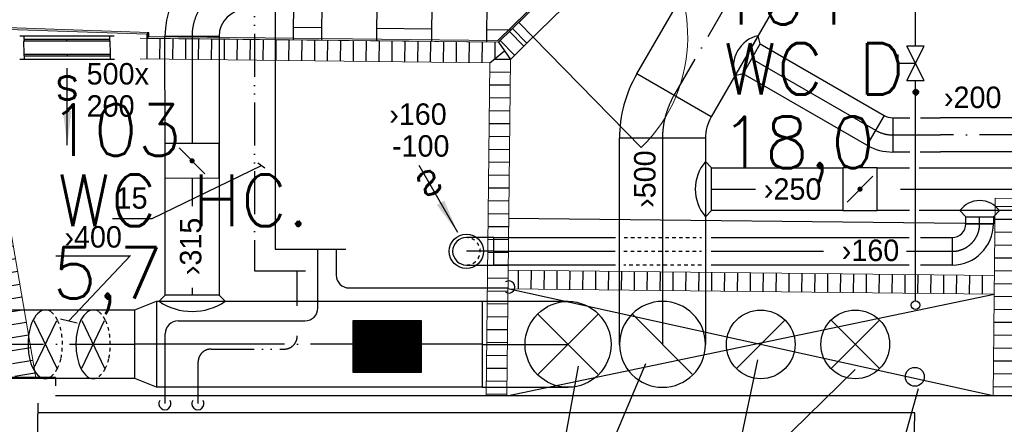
# Model space of a CAD drawing. Header units: millimetres. Extents: x 0 to 84060, y 0 to 52805.
# Tile 34 of 60: x 50104 to 55833, y 22638 to 24994. Entities that reach past the tile are written whole.
import ezdxf
from ezdxf.enums import TextEntityAlignment as Align

# ---------------------------------------------------------------- set-up
doc = ezdxf.new("R2010")
doc.units = ezdxf.units.MM
doc.header["$LTSCALE"] = 50
doc.header["$MEASUREMENT"] = 0
doc.header["$PDMODE"] = 1
for name, pattern in [('2V-CENT', [23, 20, -1.5, 0, -1.5]), ('CENTRUMLINJE', [27, 20, -3, 1, -3]), ('V-GOMD', [0.8, 0.4, -0.4]), ('V-KV', [2, 1, 1]), ('V-VV', [8, 5, -1, 0, -1, 0, -1])]:
    doc.linetypes.add(name, pattern=pattern)
doc.layers.get('0').update_dxf_attribs({"linetype": 'CONTINUOUS'})
for name, color, linetype in [('20601A200D001$0$243-Dører', 7, 'CONTINUOUS'), ('20601A200D001$0$832-Romtekst', 7, 'CONTINUOUS'), ('20601A200D001$0$A12-HEL4', 251, 'CONTINUOUS'), ('20601A200D001$0$A24-HEL1', 252, 'CONTINUOUS'), ('20601A200D001$0$A24-HEL2', 252, 'CONTINUOUS'), ('20601A200D001$0$A24-SKR1', 251, 'CONTINUOUS'), ('20601A200D001$0$A28-HEL2', 252, 'CONTINUOUS'), ('20601A200D001$0$A29-SKR1', 251, 'CONTINUOUS'), ('V060-', 3, 'CONTINUOUS'), ('V061-', 1, 'CONTINUOUS'), ('V070-', 3, 'CONTINUOUS'), ('V071-', 1, 'CONTINUOUS'), ('V080-', 3, 'CONTINUOUS'), ('V081-', 1, 'CONTINUOUS'), ('V090-', 2, 'CONTINUOUS'), ('V091', 1, 'CONTINUOUS'), ('xref', 7, 'CENTRUMLINJE')]:
    doc.layers.add(name, color=color, linetype=linetype)
doc.layers.add('20601A200D001$0$A2-VEGG-fill', color=253, linetype='CONTINUOUS', lineweight=18)
doc.layers.add('20601A200D001$0$A24', color=251, linetype='CONTINUOUS', lineweight=18)
doc.styles.add('20601A200D001$0$STANDARD', font='ROMANS.SHX')
doc.styles.add('FISO', font='fiso')
doc.styles.add('ISO', font='ISO')
doc.styles.add('SIMPLEX', font='SIMPLEX')

# ---------------------------------------------------------------- blocks, each defined once
blk = doc.blocks.new('C90', base_point=(16233, 22618))
at = {"color": 0, "linetype": 'ByBlock'}
blk.add_circle((16233, 22618), 0.5, dxfattribs=at)
blk = doc.blocks.new('TLC90', base_point=(0, 4))
at = {"color": 1}
for p, q in [((-0.346, 4.346), (0.346, 3.654)), ((-0.346, 3.654), (0.346, 4.346))]:
    blk.add_line(p, q, dxfattribs=at)
blk = doc.blocks.new('FLC90', base_point=(0, 5))
at = {"color": 1}
blk.add_line((-0.346, 4.654), (0.346, 5.346), dxfattribs=at)
blk = doc.blocks.new('CBOJ30_P', base_point=(16231.268, 22619))
at = {"color": 0, "linetype": 'ByBlock'}
blk.add_arc((16231, 22620), 1, 270, 300, dxfattribs=at)
blk = doc.blocks.new('KBOJ30_P', base_point=(16231.268, 22619))
at = {"color": 0, "linetype": 'ByBlock'}
for p, q in [((16231, 22619.5), (16231, 22618.5)), ((16231.25, 22619.567), (16231.75, 22618.701))]:
    blk.add_line(p, q, dxfattribs=at)
for radius in [0.5, 1.5]:
    blk.add_arc((16231, 22620), radius, 270, 300, dxfattribs=at)
blk = doc.blocks.new('3BOJ30_P', base_point=(16231.268, 22619))
for p in [(16231.5, 22619.134), (16231, 22619)]:
    blk.add_point(p)
at = {"color": 0, "linetype": 'ByBlock'}
blk.add_blockref('KBOJ30_P', (16231.268, 22619), dxfattribs=at)
at = {"color": 1, "linetype": '2V-CENT'}
blk.add_blockref('CBOJ30_P', (16231.268, 22619), dxfattribs=at)
at = {"style": 'ISO', "flags": 3}
blk.add_attdef('0', (16231.268, 22619), '', height=1, dxfattribs=at)
blk = doc.blocks.new('CBOJ90_UB', base_point=(86107.592, 31354.077))
at = {"color": 0, "linetype": 'ByBlock'}
blk.add_line((86106.592, 31354.077), (86107.592, 31354.077), dxfattribs=at)
blk = doc.blocks.new('KBOJ90_UB', base_point=(86107.592, 31354.077))
at = {"color": 0, "linetype": 'ByBlock'}
for p, q in [((86107.592, 31354.577), (86106.592, 31354.577)), ((86106.592, 31354.577), (86106.592, 31353.577)), ((86106.592, 31353.577), (86107.592, 31353.577))]:
    blk.add_line(p, q, dxfattribs=at)
blk.add_blockref('C90', (86107.592, 31354.077), dxfattribs=at)
blk = doc.blocks.new('3BOJ90_UB', base_point=(86107.592, 31354.077))
blk.add_point((86106.592, 31354.077))
at = {"color": 0, "linetype": 'ByBlock'}
blk.add_blockref('KBOJ90_UB', (86107.592, 31354.077), dxfattribs=at)
at = {"color": 1, "linetype": '2V-CENT'}
blk.add_blockref('CBOJ90_UB', (86107.592, 31354.077), dxfattribs=at)
at = {"style": 'ISO', "flags": 3}
blk.add_attdef('0', (86107.592, 31354.077), '', height=1, dxfattribs=at)
blk = doc.blocks.new('CBOJ90_NB', base_point=(86107.402, 31352.24))
at = {"color": 0, "linetype": 'ByBlock'}
blk.add_line((86106.402, 31352.24), (86107.402, 31352.24), dxfattribs=at)
blk = doc.blocks.new('CIRC_P', base_point=(16254, 22587))
blk.add_circle((16254, 22587), 0.5)
blk = doc.blocks.new('V420', base_point=(455, 404.5))
blk.add_line((455, 404.5), (464, 404.5))
blk.add_solid([(455, 404.5), (459, 405), (459, 404)])
blk = doc.blocks.new('V422', base_point=(16230, 22585))
blk.add_blockref('V420', (16230, 22585))
at = {"style": 'SIMPLEX'}
blk.add_text('s', height=4, rotation=90, dxfattribs=at).set_placement((16238, 22585), align=Align.CENTER)
blk = doc.blocks.new('CBOJ90_PB', base_point=(86107, 31352))
at = {"color": 0, "linetype": 'ByBlock'}
blk.add_arc((86106, 31353), 1, 270, 360, dxfattribs=at)
blk = doc.blocks.new('KBOJ90_PB', base_point=(86107, 31352))
at = {"color": 0, "linetype": 'ByBlock'}
for p, q in [((86106.5, 31353), (86107.5, 31353)), ((86106, 31352.5), (86106, 31351.5))]:
    blk.add_line(p, q, dxfattribs=at)
for radius in [1.5, 0.5]:
    blk.add_arc((86106, 31353), radius, 270, 360, dxfattribs=at)
blk = doc.blocks.new('3BOJ90_PB', base_point=(86107, 31352))
for p in [(86107, 31353), (86106, 31352)]:
    blk.add_point(p)
at = {"color": 1, "linetype": '2V-CENT'}
blk.add_blockref('CBOJ90_PB', (86107, 31352), dxfattribs=at)
at = {"color": 0, "linetype": 'ByBlock'}
blk.add_blockref('KBOJ90_PB', (86107, 31352), dxfattribs=at)
at = {"style": 'ISO', "flags": 3}
blk.add_attdef('0', (86107, 31352), '', height=1, dxfattribs=at)
blk = doc.blocks.new('CCDIMF_500X400X125', base_point=(3095.5, 30301.1))
at = {"color": 0, "linetype": 'ByBlock'}
blk.add_line((3033, 30301.1), (3158, 30301.1), dxfattribs=at)
blk = doc.blocks.new('KCDIMF_500X400X125', base_point=(3095.5, 30301.1))
at = {"color": 0, "linetype": 'ByBlock'}
for p, q in [((3033, 30051.1), (3033, 30551.1)), ((3033, 30551.1), (3158, 30501.1)), ((3158, 30501.1), (3158, 30101.1)), ((3158, 30101.1), (3033, 30051.1))]:
    blk.add_line(p, q, dxfattribs=at)
blk = doc.blocks.new('3CDIMF_500X400X125', base_point=(3095.5, 30301.1))
for p in [(3033, 30301.1), (3158, 30301.1)]:
    blk.add_point(p)
at = {"color": 0, "linetype": 'ByBlock'}
blk.add_blockref('KCDIMF_500X400X125', (3095.5, 30301.1), dxfattribs=at)
at = {"color": 1, "linetype": '2V-CENT'}
blk.add_blockref('CCDIMF_500X400X125', (3095.5, 30301.1), dxfattribs=at)
at = {"style": 'SIMPLEX', "flags": 3}
blk.add_attdef('0', (3095.5, 30301.1), '', height=1, dxfattribs=at)
blk = doc.blocks.new('KSP_P', base_point=(16239.5, 22597.5))
at = {"color": 0, "linetype": 'ByBlock'}
for p, q in [((16240, 22598), (16239, 22598)), ((16239, 22598), (16239, 22597)), ((16240, 22597), (16240, 22598)), ((16239, 22597), (16240, 22597))]:
    blk.add_line(p, q, dxfattribs=at)
blk = doc.blocks.new('2SP_P', base_point=(16239.5, 22597.5))
for p in [(16239, 22597.5), (16240, 22597.5)]:
    blk.add_point(p)
at = {"color": 0, "linetype": 'ByBlock'}
blk.add_blockref('KSP_P', (16239.5, 22597.5), dxfattribs=at)
at = {"style": 'SIMPLEX', "flags": 3}
blk.add_attdef('0', (16239.5, 22597.5), '', height=1, dxfattribs=at)
blk = doc.blocks.new('SPJALL', base_point=(16229, 22594))
at = {"color": 1}
blk.add_line((16228.625, 22593.625), (16229.375, 22594.375), dxfattribs=at)
at = {"color": 1, "const_width": 0.075}
blk.add_lwpolyline([(16229, 22594.0375, -1), (16229, 22593.9625, -1), (16229, 22594.0375, -1)], format="xyb", dxfattribs=at)
blk = doc.blocks.new('VUN')
at = {"color": 0}
blk.add_circle((0, 0), 0.5, dxfattribs=at)
blk = doc.blocks.new('VAGG_P', base_point=(16250.5, 22586.5))
for p, q in [((16250, 22587.5), (16251, 22587.5)), ((16250, 22587.5), (16250, 22586.5)), ((16251, 22587.5), (16251, 22586.5))]:
    blk.add_line(p, q)
at = {"color": 6}
blk.add_line((16249.95, 22586.5), (16251.05, 22586.5), dxfattribs=at)
blk = doc.blocks.new('C3A', base_point=(16246, 22590.5))
at = {"color": 0, "linetype": 'ByBlock'}
blk.add_line((16247, 22590.5), (16246, 22590.5), dxfattribs=at)
blk = doc.blocks.new('K3A', base_point=(16246, 22590.5))
at = {"color": 0, "linetype": 'ByBlock'}
for p, q in [((16246, 22591), (16247, 22591)), ((16247, 22591), (16247, 22590)), ((16247, 22590), (16246, 22590))]:
    blk.add_line(p, q, dxfattribs=at)
blk = doc.blocks.new('33A', base_point=(16246, 22590.5))
blk.add_point((16247, 22590.5))
at = {"color": 0, "linetype": 'ByBlock'}
blk.add_blockref('K3A', (16246, 22590.5), dxfattribs=at)
at = {"color": 1, "linetype": '2V-CENT'}
blk.add_blockref('C3A', (16246, 22590.5), dxfattribs=at)
at = {"style": 'SIMPLEX', "flags": 3}
blk.add_attdef('0', (16246, 22590.5), '', height=1, dxfattribs=at)
blk = doc.blocks.new('V421', base_point=(455.5, 404.5))
at = {"rotation": 180}
blk.add_blockref('V420', (464.5, 404.5), dxfattribs=at)
blk = doc.blocks.new('V423', base_point=(16230, 22583))
blk.add_blockref('V421', (16230, 22583))
at = {"style": 'SIMPLEX'}
blk.add_text('s', height=4, rotation=270, dxfattribs=at).set_placement((16231, 22583), align=Align.CENTER)
blk = doc.blocks.new('R517')
at = {"color": 0}
for p, q in [((-1, 2), (1, 2)), ((0, 2), (0, 0)), ((-2, 1), (2, -1)), ((-2, -1), (2, 1)), ((-2, 1), (-2, -1)), ((2, -1), (2, 1))]:
    blk.add_line(p, q, dxfattribs=at)
blk = doc.blocks.new('TLCG30', base_point=(8, 5))
at = {"color": 1, "linetype": 'V-GOMD'}
for p, q in [((7.833, 5.346), (8.167, 4.654)), ((7.833, 4.654), (8.167, 5.346))]:
    blk.add_line(p, q, dxfattribs=at)
blk = doc.blocks.new('*X114')
at = {"color": 0}
for p, q in [((52042.3, 22944.8), (52338.1, 23240.6)), ((52042.3, 22953.7), (52329.2, 23240.6)), ((52042.3, 22962.5), (52320.4, 23240.6)), ((52042.3, 22971.4), (52311.6, 23240.6)), ((52042.3, 22980.2), (52302.7, 23240.6)), ((52042.3, 22989), (52293.9, 23240.6)), ((52042.3, 22997.9), (52285, 23240.6)), ((52042.3, 23006.7), (52276.2, 23240.6)), ((52042.3, 23015.6), (52267.4, 23240.6)), ((52042.3, 23024.4), (52258.5, 23240.6)), ((52042.3, 23033.2), (52249.7, 23240.6)), ((52042.3, 23042.1), (52240.8, 23240.6)), ((52042.3, 23050.9), (52232, 23240.6)), ((52042.3, 23059.7), (52223.2, 23240.6)), ((52042.3, 23068.6), (52214.3, 23240.6)), ((52042.3, 23077.4), (52205.5, 23240.6)), ((52042.3, 23086.3), (52196.7, 23240.6)), ((52042.3, 23095.1), (52187.8, 23240.6)), ((52042.3, 23103.9), (52179, 23240.6)), ((52042.3, 23112.8), (52170.1, 23240.6)), ((52042.3, 23121.6), (52161.3, 23240.6)), ((52042.3, 23130.5), (52152.5, 23240.6)), ((52042.3, 23139.3), (52143.6, 23240.6)), ((52042.3, 23148.1), (52134.8, 23240.6)), ((52042.3, 23157), (52125.9, 23240.6)), ((52042.3, 23165.8), (52117.1, 23240.6)), ((52042.3, 23174.7), (52108.3, 23240.6)), ((52042.3, 23183.5), (52099.4, 23240.6)), ((52042.3, 23192.3), (52090.6, 23240.6)), ((52042.3, 23201.2), (52081.7, 23240.6)), ((52042.3, 23210), (52072.9, 23240.6)), ((52042.3, 23218.8), (52064.1, 23240.6)), ((52042.3, 23227.7), (52055.2, 23240.6)), ((52042.3, 23236.5), (52046.4, 23240.6)), ((52046.9, 22940.6), (52346.9, 23240.6)), ((52055.8, 22940.6), (52355.8, 23240.6)), ((52064.6, 22940.6), (52364.6, 23240.6)), ((52073.4, 22940.6), (52373.4, 23240.6)), ((52082.3, 22940.6), (52382.3, 23240.6)), ((52091.1, 22940.6), (52391.1, 23240.6)), ((52099.9, 22940.6), (52399.9, 23240.6)), ((52108.8, 22940.6), (52408.8, 23240.6)), ((52117.6, 22940.6), (52417.6, 23240.6)), ((52126.5, 22940.6), (52426.5, 23240.6)), ((52135.3, 22940.6), (52435.3, 23240.6)), ((52144.1, 22940.6), (52442.3, 23238.8)), ((52153, 22940.6), (52442.3, 23229.9)), ((52161.8, 22940.6), (52442.3, 23221.1)), ((52170.7, 22940.6), (52442.3, 23212.3)), ((52179.5, 22940.6), (52442.3, 23203.4)), ((52188.3, 22940.6), (52442.3, 23194.6)), ((52197.2, 22940.6), (52442.3, 23185.7)), ((52206, 22940.6), (52442.3, 23176.9)), ((52214.9, 22940.6), (52442.3, 23168.1)), ((52223.7, 22940.6), (52442.3, 23159.2)), ((52232.5, 22940.6), (52442.3, 23150.4)), ((52241.4, 22940.6), (52442.3, 23141.5)), ((52250.2, 22940.6), (52442.3, 23132.7)), ((52259, 22940.6), (52442.3, 23123.9)), ((52267.9, 22940.6), (52442.3, 23115)), ((52276.7, 22940.6), (52442.3, 23106.2)), ((52285.6, 22940.6), (52442.3, 23097.4)), ((52294.4, 22940.6), (52442.3, 23088.5)), ((52303.2, 22940.6), (52442.3, 23079.7)), ((52312.1, 22940.6), (52442.3, 23070.8)), ((52320.9, 22940.6), (52442.3, 23062)), ((52329.8, 22940.6), (52442.3, 23053.2)), ((52338.6, 22940.6), (52442.3, 23044.3)), ((52347.4, 22940.6), (52442.3, 23035.5)), ((52356.3, 22940.6), (52442.3, 23026.6)), ((52365.1, 22940.6), (52442.3, 23017.8)), ((52374, 22940.6), (52442.3, 23009)), ((52382.8, 22940.6), (52442.3, 23000.1)), ((52391.6, 22940.6), (52442.3, 22991.3)), ((52400.5, 22940.6), (52442.3, 22982.4)), ((52409.3, 22940.6), (52442.3, 22973.6)), ((52418.1, 22940.6), (52442.3, 22964.8)), ((52427, 22940.6), (52442.3, 22955.9)), ((52435.8, 22940.6), (52442.3, 22947.1))]:
    blk.add_line(p, q, dxfattribs=at)
blk = doc.blocks.new('*X190')
at = {"color": 0}
for p, q in [((64917.8, 24765.3), (64919.1, 24885.3)), ((64992.8, 24764.5), (64994.1, 24884.5)), ((65067.8, 24763.7), (65069.1, 24883.7)), ((65142.8, 24762.9), (65144.1, 24882.9)), ((65217.8, 24762), (65219.1, 24882)), ((65292.8, 24761.2), (65294.1, 24881.2)), ((65367.8, 24760.4), (65369.1, 24880.4)), ((65442.8, 24759.6), (65444.1, 24879.6)), ((65517.8, 24758.8), (65519.1, 24878.8)), ((65592.8, 24757.9), (65594.1, 24877.9)), ((65667.8, 24757.1), (65669.1, 24877.1)), ((65742.8, 24756.3), (65744.1, 24876.3)), ((65817.8, 24755.5), (65819.1, 24875.5)), ((65892.8, 24754.7), (65894.1, 24874.7)), ((65967.8, 24753.9), (65969.1, 24873.9)), ((66042.8, 24753), (66044.1, 24873)), ((66117.8, 24752.2), (66119.1, 24872.2)), ((66192.8, 24751.4), (66194.1, 24871.4)), ((66267.8, 24750.6), (66269.1, 24870.6)), ((66342.8, 24749.8), (66344.1, 24869.8)), ((66417.8, 24749), (66419.1, 24868.9)), ((66492.7, 24748.1), (66494.1, 24868.1)), ((66567.7, 24747.3), (66569.1, 24867.3)), ((66642.7, 24746.5), (66644, 24866.5)), ((66717.7, 24745.7), (66719, 24865.7)), ((66792.7, 24744.9), (66794, 24864.9)), ((66867.7, 24744), (66869, 24864)), ((66943, 24769.4), (66944, 24863.2))]:
    blk.add_line(p, q, dxfattribs=at)
blk = doc.blocks.new('*X192')
at = {"color": 0}
for p, q in [((66937.6, 24765), (67030.6, 24763.9)), ((66910.6, 24690.2), (67030.6, 24688.9)), ((66909.8, 24615.3), (67029.8, 24613.9)), ((66908.9, 24540.3), (67028.9, 24538.9)), ((66908.1, 24465.3), (67028.1, 24464)), ((66907.3, 24390.3), (67027.3, 24389)), ((66906.5, 24315.3), (67026.5, 24314)), ((66905.7, 24240.3), (67025.7, 24239)), ((66904.9, 24165.3), (67024.8, 24164)), ((66904, 24090.3), (67024, 24089)), ((66903.2, 24015.3), (67023.2, 24014)), ((66902.4, 23940.3), (67022.4, 23939)), ((66901.6, 23865.3), (67021.6, 23864)), ((66900.8, 23790.3), (67020.8, 23789)), ((66899.9, 23715.3), (67019.9, 23714)), ((66899.1, 23640.3), (67019.1, 23639)), ((66898.3, 23565.3), (67018.3, 23564)), ((66897.5, 23490.3), (67017.5, 23489)), ((66896.7, 23415.3), (67016.7, 23414)), ((66895.9, 23340.3), (67015.9, 23339)), ((66895, 23265.3), (67015, 23264)), ((66894.2, 23190.3), (67014.2, 23189)), ((66893.4, 23115.3), (67013.4, 23114)), ((66892.6, 23040.3), (67012.6, 23039)), ((66891.8, 22965.3), (67011.8, 22964)), ((66891, 22890.4), (67010.9, 22889)), ((66890.1, 22815.4), (67010.1, 22814.1))]:
    blk.add_line(p, q, dxfattribs=at)
blk = doc.blocks.new('*X197')
at = {"color": 0}
for p, q in [((67110.1, 24839.9), (67026.2, 24925.7)), ((67056.5, 24787.4), (66972.6, 24873.2))]:
    blk.add_line(p, q, dxfattribs=at)
blk = doc.blocks.new('*X198')
at = {"color": 0}
for p, q in [((67078.4, 23426.3), (67079.6, 23535.3)), ((67153.4, 23425.5), (67154.6, 23534.5)), ((67228.4, 23424.6), (67229.5, 23533.6)), ((67303.4, 23423.8), (67304.5, 23532.8)), ((67378.3, 23423), (67379.5, 23532)), ((67453.3, 23422.2), (67454.5, 23531.2)), ((67528.3, 23421.4), (67529.5, 23530.4)), ((67603.3, 23420.5), (67604.5, 23529.5)), ((67678.3, 23419.7), (67679.5, 23528.7)), ((67753.3, 23418.9), (67754.5, 23527.9)), ((67828.3, 23418.1), (67829.5, 23527.1)), ((67903.3, 23417.3), (67904.5, 23526.3)), ((67978.3, 23416.5), (67979.5, 23525.5)), ((68053.3, 23415.6), (68054.5, 23524.6)), ((68128.3, 23414.8), (68129.5, 23523.8)), ((68203.3, 23414), (68204.5, 23523)), ((68278.3, 23413.2), (68279.5, 23522.2)), ((68353.3, 23412.4), (68354.5, 23521.4)), ((68428.3, 23411.6), (68429.5, 23520.5)), ((68503.3, 23410.7), (68504.5, 23519.7)), ((68578.3, 23409.9), (68579.5, 23518.9)), ((68653.3, 23409.1), (68654.5, 23518.1)), ((68728.3, 23408.3), (68729.5, 23517.3)), ((68803.3, 23407.5), (68804.5, 23516.5)), ((68878.3, 23406.6), (68879.4, 23515.6)), ((68953.3, 23405.8), (68954.4, 23514.8)), ((69028.3, 23405), (69029.4, 23514)), ((69103.2, 23404.2), (69104.4, 23513.2)), ((69178.2, 23403.4), (69179.4, 23512.4)), ((69253.2, 23402.6), (69254.4, 23511.5)), ((69328.2, 23401.7), (69329.4, 23510.7)), ((69403.2, 23400.9), (69404.4, 23509.9)), ((69478.2, 23400.1), (69479.4, 23509.1)), ((69553.2, 23399.3), (69554.4, 23508.3)), ((69628.2, 23398.5), (69629.4, 23507.5)), ((69703.2, 23397.6), (69704.4, 23506.6)), ((69778.2, 23396.8), (69779.4, 23505.8))]:
    blk.add_line(p, q, dxfattribs=at)
blk = doc.blocks.new('*X199')
at = {"color": 0}
for p, q in [((69852.2, 23908.1), (69997.2, 23906.5)), ((69851.4, 23833.1), (69996.4, 23831.5)), ((69850.6, 23758.1), (69995.6, 23756.5)), ((69849.8, 23683.1), (69994.8, 23681.6)), ((69849, 23608.1), (69993.9, 23606.6)), ((69848.1, 23533.1), (69993.1, 23531.6)), ((69847.3, 23458.1), (69992.3, 23456.6)), ((69846.5, 23383.2), (69991.5, 23381.6)), ((69845.7, 23308.2), (69990.7, 23306.6)), ((69844.9, 23233.2), (69989.9, 23231.6)), ((69844, 23158.2), (69989, 23156.6)), ((69843.2, 23083.2), (69988.2, 23081.6)), ((69842.4, 23008.2), (69987.4, 23006.6)), ((69841.6, 22933.2), (69986.6, 22931.6)), ((69840.8, 22858.2), (69985.8, 22856.6))]:
    blk.add_line(p, q, dxfattribs=at)
blk = doc.blocks.new('*X219')
at = {"color": 0}
for p, q in [((65934.1, 24874.2), (65952.8, 26591.8)), ((66254.1, 24870.7), (66272.8, 26588.3)), ((66574.1, 24867.3), (66592.8, 26584.8)), ((66272.3, 26542.3), (65952.3, 26545.8)), ((66912.3, 26535.3), (66592.3, 26538.8)), ((66894, 24863.8), (66912.8, 26581.3)), ((67216.8, 25112.1), (67230, 26326)), ((65948.8, 26225.8), (65782.3, 26227.6)), ((66588.8, 26218.8), (66268.8, 26222.3)), ((67228.8, 26211.9), (66908.8, 26215.4)), ((67540.2, 25428.6), (67546.5, 26002.5)), ((66265.3, 25902.4), (65945.3, 25905.8)), ((66905.3, 25895.4), (66585.3, 25898.9)), ((67545.2, 25888.4), (67225.3, 25891.9)), ((65941.9, 25585.9), (65775.3, 25587.7)), ((66581.8, 25578.9), (66261.8, 25582.4)), ((67221.8, 25571.9), (66901.8, 25575.4)), ((67681.6, 25566.9), (67541.8, 25568.4)), ((66258.3, 25262.4), (65938.4, 25265.9)), ((66898.3, 25255.4), (66578.3, 25258.9)), ((67358.1, 25250.4), (67218.3, 25251.9)), ((65934.9, 24945.9), (65768.3, 24947.7)), ((66574.8, 24938.9), (66254.9, 24942.4)), ((67034.6, 24933.9), (66894.8, 24935.4))]:
    blk.add_line(p, q, dxfattribs=at)
blk = doc.blocks.new('*X213')
at = {"color": 0}
for p, q in [((64058.8, 23681.7), (64125.7, 23693.2)), ((64020.2, 23598.9), (64138.5, 23619.3)), ((64032.9, 23525), (64151.2, 23545.3)), ((64045.6, 23451.1), (64163.9, 23471.4)), ((64058.3, 23377.2), (64176.6, 23397.5)), ((64071, 23303.3), (64189.3, 23323.6)), ((64083.7, 23229.3), (64202, 23249.7)), ((64096.4, 23155.4), (64214.7, 23175.8)), ((64109.1, 23081.5), (64227.4, 23101.8)), ((64121.8, 23007.6), (64240.1, 23027.9)), ((64134.6, 22933.7), (64252.8, 22954)), ((64147.3, 22859.8), (64265.5, 22880.1))]:
    blk.add_line(p, q, dxfattribs=at)
blk = doc.blocks.new('20601A200D001')
at = {"layer": '20601A200D001$0$A2-VEGG-fill'}
for points in [[(150890.43654, 24872.91183), (151748.31352, 25712.58362), (151741.47088, 25719.57717), (150876.29528, 24873.06606)], [(148835.15844, 24909.46867), (148835.15844, 24919.47477), (147454.48616, 24967.6889), (147455.9991, 24957.62998), (148328.24155, 24927.1706)], [(148845.15844, 24885.21761), (148845.15844, 24919.12556), (148835.15844, 24919.12556), (148835.15844, 24885.32668)], [(150880.32812, 24863.02148), (150890.43654, 24872.91183), (148845.15844, 24895.21821), (148845.15844, 24885.21761), (150876.29528, 24863.06547)]]:
    blk.add_hatch(color=256, dxfattribs=at).paths.add_polyline_path(points, flags=0)
at = {"layer": '20601A200D001$0$243-Dører', "linetype": 'Continuous', "lineweight": 0, "ltscale": 1000}
for points in [[(151676.98438, 25642.49219), (150962.20312, 24943.13867)], [(151760.90625, 25556.71875), (151046.125, 24857.36523)], [(150997.95312, 24978.10547), (151081.875, 24892.33203)], [(151081.875, 24892.33203), (151711.29688, 24249.0332)]]:
    blk.add_lwpolyline(points, dxfattribs=at)
at = {"layer": '20601A200D001$0$243-Dører', "color": 7, "linetype": 'Continuous', "lineweight": 0, "ltscale": 1000}
blk.add_arc((151081.84133, 24892.32948), 900.02466, 314.37695314, 404.37383345, dxfattribs=at)
at = {"layer": '20601A200D001$0$A12-HEL4'}
for p, q in [((148303.00762, 22910.83904), (147902.9702, 22910.83904)), ((148303.00762, 22910.83904), (148302.46229, 22860.83904)), ((153903.34068, 22803.57851), (148302.46229, 22803.57851)), ((148183.9151, 21110.83904), (148201.91101, 22760.83904)), ((153302.21434, 22703.57851), (148201.36568, 22703.57851)), ((153284.21843, 21053.57851), (153302.21434, 22703.57851))]:
    blk.add_line(p, q, dxfattribs=at)
at = {"layer": '20601A200D001$0$A24'}
for p, q in [((151734.32313, 25712.58362), (150876.29528, 24873.06606)), ((150880.32812, 24863.02148), (151748.46441, 25712.4294)), ((148845.15844, 24919.12556), (147444.32028, 24968.0439)), ((147455.9991, 24957.62998), (148835.15844, 24909.46867)), ((148835.15844, 24909.46867), (148835.15844, 24885.32668)), ((148835.15844, 24885.32668), (150880.32812, 24863.02148)), ((148845.15844, 24895.21821), (148845.15844, 24919.12556)), ((150876.29528, 24873.06606), (148845.15844, 24895.21821))]:
    blk.add_line(p, q, dxfattribs=at)
at = {"layer": '20601A200D001$0$A24-HEL1'}
for p, q in [((153769.25482, 23805.05878), (150939.42312, 23835.92266)), ((150928.16375, 22803.57851), (153764.79428, 23396.0831)), ((153758.33634, 22803.97113), (150934.96258, 23426.94698))]:
    blk.add_line(p, q, dxfattribs=at)
at = {"layer": '20601A200D001$0$A24-HEL2', "color": 7, "linetype": 'Continuous', "lineweight": 0, "ltscale": 1000}
for points in [[(150962.20312, 24943.13867), (150880.32812, 24863.02148)], [(150962.20312, 24943.13867), (151046.125, 24857.36523)], [(150880.32812, 24863.02148), (148796.34375, 24885.75)], [(151046.125, 24857.36523), (150949.53125, 24762.84961)], [(150829.3125, 24743.57031), (148795.03125, 24765.75781)], [(150949.53125, 24762.84961), (150928.15625, 22803.57812)], [(150829.3125, 24743.57031), (150808.15625, 22803.57812)], [(153758.32812, 22803.57812), (153770.89062, 23955.05078)], [(153915.875, 23953.46875), (153770.89062, 23955.05078)], [(148032.39062, 23817.3457), (148188.23438, 22910.83984)], [(153765.98438, 23505.07617), (150936.15625, 23535.94141)], [(153764.79688, 23396.08398), (150934.96875, 23426.94727)]]:
    blk.add_lwpolyline(points, dxfattribs=at)
at = {"layer": '20601A200D001$0$A24-SKR1'}
for p, q in [((150829.31535, 24743.57086), (150914.92975, 24812.93565)), ((150880.32674, 24863.02163), (150949.53276, 24762.84966))]:
    blk.add_line(p, q, dxfattribs=at)
at = {"layer": '20601A200D001$0$A28-HEL2'}
blk.add_line((149704.42474, 26593.59392), (149685.69216, 24876.05105), dxfattribs=at)
at = {"layer": '20601A200D001$0$A24-SKR1'}
for name, p in [('*X197', (83918.15156, 0)), ('*X190', (83918.15156, 0)), ('*X192', (83918.15156, 0)), ('*X199', (83918.15156, 0)), ('*X213', (83918.15156, 57.26053)), ('*X198', (83918.15156, 0))]:
    blk.add_blockref(name, p, dxfattribs=at)
at = {"layer": '20601A200D001$0$A29-SKR1'}
blk.add_blockref('*X219', (83918.15156, 0), dxfattribs=at)
at = {"layer": '20601A200D001$0$832-Romtekst', "color": 7, "linetype": 'Continuous', "style": '20601A200D001$0$STANDARD'}
for s, p in [('104', (152151.03556, 24966.44571)), ('WC D.', (152190.08244, 24557.88145)), ('103', (148266.66433, 24201.29958)), ('18,0', (152172.45744, 24130.01296)), ('WC HC.', (148313.89239, 23791.63281)), ('5,7', (148285.44276, 23370.02511))]:
    blk.add_text(s, height=300, dxfattribs=at).set_placement(p)

msp = doc.modelspace()

# ---------------------------------------------------------------- linework, layer by layer
at = {"layer": 'V060-', "linetype": 'Continuous'}
for p, q in [((53694.5, 24678.2), (54966.5, 26881.4)), ((55399.5, 26631.4), (54127.5, 24428.2)), ((50130, 24794), (50128.4, 24871)), ((50628.4, 24871), (50630, 24794)), ((50949.5, 24272.1), (50949.2, 24896.5)), ((51264.2, 24896.5), (51264.9, 23389.3)), ((54413.3, 24852.5), (55133.9, 24436.4)), ((55033.9, 24263.2), (54313.3, 24679.3)), ((55183.9, 24423), (55283.7, 24423)), ((55346.2, 24423), (55462, 24423)), ((55462.6, 24424), (56317.8, 24424)), ((53594, 23571), (53594, 24303.2)), ((54094, 24303.2), (54094, 23571)), ((55283.7, 24223), (55183.9, 24223)), ((55462, 24223), (55344.2, 24223)), ((56313.8, 24224), (55462.6, 24224)), ((54129.4, 24132), (54893.3, 24132)), ((55093.3, 24132), (55281.7, 24132)), ((55338.2, 24132), (56122.4, 24132)), ((50949.9, 23389.3), (50949.6, 24072.1)), ((54893.3, 23882), (54129.4, 23882)), ((55281.7, 23882), (55093.3, 23882)), ((56007.4, 23882), (55338.2, 23882)), ((55609.6, 23805.5), (55609.6, 23846.6)), ((55769.6, 23846.6), (55769.6, 23805.5)), ((52863.7, 23725.1), (53571.2, 23725.1)), ((54126.4, 23725.1), (55279.7, 23725.1)), ((55346.2, 23725.1), (55529.4, 23725.1)), ((53569.9, 23565.1), (52863.7, 23565.1)), ((53594.5, 23103.2), (53594.5, 23571.3)), ((54094.5, 23571.3), (54094.5, 23103.2)), ((55279.7, 23565.1), (54126.4, 23565.1)), ((55529.4, 23565.1), (55346.2, 23565.1)), ((50899.1, 23353.9), (52795.5, 23353.9)), ((49385, 23303.6), (50773.6, 23303.9)), ((50773.6, 22903.9), (49385, 22903.6)), ((52795.5, 22853.9), (50899.1, 22853.9))]:
    msp.add_line(p, q, dxfattribs=at)
at = {"layer": 'V060-', "color": 1, "linetype": '2V-CENT'}
for p, q in [((55183, 26756.4), (53911, 24553.2)), ((51106.7, 24896.5), (51106.8, 24272.1)), ((54363.3, 24765.9), (55083.9, 24349.8)), ((53844, 24303.2), (53844, 23571)), ((55183.9, 24323), (55462, 24323)), ((56687.7, 24324), (55462.6, 24324)), ((51106.8, 24072.1), (51106.9, 23907.6)), ((54129.4, 24007), (54386, 24007)), ((55229.5, 24007), (56007.4, 24007)), ((55689.6, 23805.5), (55689.6, 23846.6)), ((52863.7, 23645.1), (53568.7, 23645.1)), ((54127.6, 23645.1), (54781.4, 23645.1)), ((55263, 23645.1), (55529.4, 23645.1)), ((53844.5, 23571.3), (53844.5, 23103.2)), ((51107.2, 23432.7), (51107.4, 23389.3)), ((49242.8, 23103.5), (50773.6, 23103.9)), ((52795.5, 23103.9), (50899.1, 23103.9))]:
    msp.add_line(p, q, dxfattribs=at)
at = {"layer": 'V060-'}
for p, q in [((54400.3, 24900.8), (54265, 24666.3)), ((54413.3, 24852.5), (54400.3, 24900.8)), ((54313.3, 24679.3), (54413.3, 24852.5)), ((54313.3, 24679.3), (54265, 24666.3)), ((54094, 24167.4), (54094, 23846.6)), ((54129.4, 24132), (54094, 24167.4)), ((54129.4, 23882), (54129.4, 24132)), ((54129.4, 23882), (54094, 23846.6)), ((55804.9, 23882), (55574.2, 23882)), ((55609.6, 23846.6), (55574.2, 23882)), ((55609.6, 23846.6), (55769.6, 23846.6)), ((55769.6, 23846.6), (55804.9, 23882)), ((50949.9, 23389.3), (50914.6, 23353.9)), ((51264.9, 23389.3), (50949.9, 23389.3)), ((51264.9, 23389.3), (51300.3, 23353.9)), ((50914.6, 23353.9), (51300.3, 23353.9))]:
    msp.add_line(p, q, dxfattribs=at)
at = {"layer": 'V060-', "color": 1, "linetype": 'V-GOMD'}
for p, q in [((53620.8, 23725.1), (54071.8, 23725.1)), ((53619.5, 23645.1), (54071.8, 23645.1)), ((54070.6, 23565.1), (53618.3, 23565.1))]:
    msp.add_line(p, q, dxfattribs=at)
at = {"layer": 'V060-', "linetype": 'ByBlock'}
for points in [[(50252.5, 23303.9, 0.174705), (50218.7, 23291.7, 0.104203), (50181.8, 23245.4, 0.064948), (50160.8, 23184.8, 0.051099), (50152.5, 23103.9, 0.051099), (50160.8, 23023.1, 0.064948), (50181.8, 22962.5, 0.104203), (50218.7, 22916.1, 0.174705), (50252.5, 22903.9, 0.174705)], [(50531.3, 23303.9, 0.174705), (50497.4, 23291.7, 0.104203), (50460.6, 23245.4, 0.064948), (50439.6, 23184.8, 0.051099), (50431.3, 23103.9, 0.051099), (50439.6, 23023.1, 0.064948), (50460.6, 22962.5, 0.104203), (50497.4, 22916.1, 0.174705), (50531.3, 22903.9, 0.174705)]]:
    msp.add_lwpolyline(points, format="xyb", dxfattribs=at)
at = {"layer": 'V060-', "linetype": 'V-GOMD'}
for points in [[(50252.5, 22903.9, 0.174705), (50286.4, 22916.1, 0.104203), (50323.3, 22962.5, 0.064948), (50344.3, 23023.1, 0.051099), (50352.5, 23103.9, 0.051099), (50344.3, 23184.8, 0.064948), (50323.3, 23245.4, 0.104203), (50284.3, 23294.4, 0.202444), (50252.5, 23303.9, 0.174705)], [(50531.3, 22903.9, 0.174705), (50565.2, 22916.1, 0.104203), (50602, 22962.5, 0.064948), (50623, 23023.1, 0.051099), (50631.3, 23103.9, 0.051099), (50623, 23184.8, 0.064948), (50602, 23245.4, 0.104203), (50563.1, 23294.4, 0.202444), (50531.3, 23303.9, 0.174705)]]:
    msp.add_lwpolyline(points, format="xyb", dxfattribs=at)
at = {"layer": 'V060-'}
msp.add_lwpolyline([(52042.3, 22940.6), (52442.3, 22940.6), (52442.3, 23240.6), (52042.3, 23240.6)], close=True, dxfattribs=at)
for centre, radius, start, end in [((54441.2, 24720.8), 184.5, 102.8075, 197.1925), ((54281.9, 24007), 247, 139.521, 220.479), ((55689.6, 23799), 142.1, 35.7257, 144.2743), ((51107.4, 23638.9), 344.1, 235.9115, 304.0885)]:
    msp.add_arc(centre, radius, start, end, dxfattribs=at)
at = {"layer": 'V061-'}
for p, q in [((50314.2, 23618.1), (50745.3, 23618.1)), ((50389.9, 23239.6), (50748.2, 23621.6)), ((50341.2, 23251), (50438.6, 23228.2)), ((53744.3, 22989.8), (53059.6, 21366.4)), ((53353.1, 22975.8), (53059.6, 21366.4)), ((53833.1, 20355), (54398.8, 23012.7)), ((54964.5, 22956.2), (54221, 22229.1))]:
    msp.add_line(p, q, dxfattribs=at)
at = {"layer": 'V070-', "color": 3, "linetype": 'ByBlock'}
for p, q in [((52863.2, 23725.1), (52703.2, 23725.1)), ((52863.2, 23565.1), (52863.2, 23725.1)), ((52703.2, 23565.1), (52863.2, 23565.1))]:
    msp.add_line(p, q, dxfattribs=at)
msp.add_arc((52703.2, 23645.1), 80, 89.9999, 269.9999, dxfattribs=at)
at = {"layer": 'V070-', "color": 3, "linetype": 'V-GOMD'}
msp.add_arc((52703.2, 23645.1), 80, 269.9999, 449.9999, dxfattribs=at)
at = {"layer": 'V080-', "linetype": 'V-VV'}
for p, q in [((51470.3, 26112.2), (51470.3, 23530.7)), ((51470.3, 23530.7), (51640.4, 23530.7)), ((51718.4, 23327.7), (51718.4, 23530.7)), ((51718.4, 23150.8), (51718.4, 23152.7)), ((51217.4, 23075.8), (51643.4, 23075.8)), ((51142.4, 22758.5), (51142.4, 23000.8))]:
    msp.add_line(p, q, dxfattribs=at)
at = {"layer": 'V080-', "linetype": 'V-KV'}
for p, q in [((51590.8, 26024.7), (51590.8, 23658.2)), ((55316.1, 24840.4), (55316.1, 25048.2)), ((55316.1, 23356.6), (55316.1, 24640.4)), ((51590.8, 23658.2), (51647.5, 23658.2)), ((51838.9, 23315.2), (51838.9, 23658.2)), ((51945.2, 23658.2), (51945.2, 23506.5)), ((52020.2, 23431.5), (52949, 23431.5)), ((51026, 23240.2), (51763.9, 23240.2)), ((50951, 22758.5), (50951, 23165.2))]:
    msp.add_line(p, q, dxfattribs=at)
at = {"layer": 'V080-', "color": 6, "linetype": 'V-KV'}
msp.add_line((51647.5, 23658.2), (52002.3, 23658.2), dxfattribs=at)
at = {"layer": 'V080-', "color": 6, "linetype": 'V-VV'}
msp.add_line((51640.4, 23530.7), (51766.2, 23530.7), dxfattribs=at)
at = {"layer": 'V080-', "linetype": 'V-KV'}
for centre, start, end in [((52020.2, 23506.5), 180, 270), ((51763.9, 23315.2), 270, 360), ((51026, 23165.2), 90, 180)]:
    msp.add_arc(centre, 75, start, end, dxfattribs=at)
at = {"layer": 'V080-', "color": 1}
for centre, start, end in [((52949.6, 23437.3), 238.8346, 481.1654), ((50949.2, 22757.9), 148.8346, 391.1654), ((51141.1, 22757.9), 148.8346, 391.1654)]:
    msp.add_arc(centre, 35.5, start, end, dxfattribs=at)
at = {"layer": 'V080-', "linetype": 'V-VV'}
for centre, start, end in [((51643.4, 23150.8), 270, 360), ((51217.4, 23000.8), 90, 180)]:
    msp.add_arc(centre, 75, start, end, dxfattribs=at)
at = {"layer": 'V081-'}
for p, q in [((51509.6, 24143.7), (50872.8, 23833.5)), ((51530.3, 24129.7), (51488.9, 24157.7)), ((50872.8, 23833.5), (50644.3, 23833.5))]:
    msp.add_line(p, q, dxfattribs=at)
at = {"layer": 'V091'}
msp.add_line((55128.4, 22117.8), (55334.4, 22846.7), dxfattribs=at)

# ---------------------------------------------------------------- block references
at = {"layer": 'V060-', "linetype": 'Continuous'}
for name, p, xscale, yscale, zscale, rotation in [('3BOJ90_PB', (51106.7, 25211.5), 315, 315, 315, 180), ('3BOJ30_P', (53844, 24437.1), 500, 500, 500, 240), ('3BOJ30_P', (55130.3, 24323), 200, 200, 200, 329.9999999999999), ('2SP_P', (51106.8, 24172.1), 200, 315, 200, 270.0076343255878), ('2SP_P', (54993.3, 24007), 200, 250.0000000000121, 200, 180)]:
    msp.add_blockref(name, p, dxfattribs=dict(at, xscale=xscale, yscale=yscale, zscale=zscale, rotation=rotation))
at = {"layer": 'V060-', "xscale": 200, "yscale": 200, "zscale": 200}
for p, rotation in [((51106.8, 24172.1), 270.0076343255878), ((54993.3, 24007), 180)]:
    msp.add_blockref('SPJALL', p, dxfattribs=dict(at, rotation=rotation))
at = {"layer": 'V060-', "linetype": 'Continuous'}
for name, p, xscale, yscale, zscale in [('3BOJ90_PB', (55689.4, 23645.1), 160, 160, 160), ('3BOJ90_UB', (53294.5, 23103.2), 500, 500, 500)]:
    msp.add_blockref(name, p, dxfattribs=dict(at, xscale=xscale, yscale=yscale, zscale=zscale))
at = {"layer": 'V060-', "linetype": 'Continuous', "rotation": 180}
msp.add_blockref('3CDIMF_500X400X125', (50836.6, 23103.9), dxfattribs=at)
at = {"layer": 'V060-'}
for name, p, xscale, yscale, zscale in [('C90', (53844.5, 23103.2), -500, 500, 500), ('TLC90', (53294.5, 23103.2), -500, 500, 500), ('FLC90', (53844.5, 23103.2), -500, 500, 500), ('C90', (54415.7, 23103.2), 400, 400, 400), ('C90', (54965.7, 23103.2), 400, 400, 400), ('TLCG30', (50252.5, 23103.9), 400, 400, 400), ('TLCG30', (50531.3, 23103.9), 400, 400, 400), ('FLC90', (54415.7, 23103.2), 400, 400, 400), ('TLC90', (54965.7, 23103.2), 400, 400, 400)]:
    msp.add_blockref(name, p, dxfattribs=dict(at, xscale=xscale, yscale=yscale, zscale=zscale))
msp.add_blockref('*X114', (0, 0), dxfattribs=at)
at = {"layer": 'V070-'}
for name, p, xscale, yscale, zscale, rotation in [('VAGG_P', (50379, 24900.8), -500, 20, 500, 180), ('V423', (50380.5, 24712.6), 50, 50, 50, 270), ('V422', (52652.8, 23754.5, -315), -50, 50, 50, 300.0000000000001)]:
    msp.add_blockref(name, p, dxfattribs=dict(at, xscale=xscale, yscale=yscale, zscale=zscale, rotation=rotation))
at = {"layer": 'V070-', "linetype": 'Continuous', "yscale": 500, "zscale": 10, "rotation": 90}
for p, xscale in [((50379, 24880.8), -10), ((50380.5, 24784.2), 10)]:
    msp.add_blockref('33A', p, dxfattribs=dict(at, xscale=xscale))
at = {"layer": 'V070-'}
for name, p, xscale, yscale, zscale in [('VAGG_P', (50380.5, 24764.2), 500, 20, 500), ('CIRC_P', (52703.2, 23645.1), 200, 200, 200)]:
    msp.add_blockref(name, p, dxfattribs=dict(at, xscale=xscale, yscale=yscale, zscale=zscale))
at = {"layer": 'V070-', "color": 1, "linetype": '2V-CENT', "xscale": 160.0000000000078, "yscale": 160.0000000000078, "zscale": 160.0000000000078, "rotation": 180}
msp.add_blockref('CBOJ90_NB', (52703.2, 23645.1), dxfattribs=at)
at = {"layer": 'V080-', "color": 1, "xscale": 50, "yscale": 50, "zscale": 50, "rotation": 90}
msp.add_blockref('R517', (55316.1, 24740.4), dxfattribs=at)
at = {"layer": 'V080-', "color": 1, "xscale": 50, "yscale": 50, "zscale": 50}
msp.add_blockref('VUN', (55316.1, 23331.6), dxfattribs=at)
at = {"layer": 'V090-', "color": 1, "xscale": 110, "yscale": 110, "zscale": 110}
msp.add_blockref('VUN', (55312.4, 22914.4), dxfattribs=at)
at = {"layer": 'xref'}
msp.add_blockref('20601A200D001', (-97990.7, 0), dxfattribs=at)

# ---------------------------------------------------------------- texts
at = {"layer": 'V061-', "color": 1, "style": 'FISO'}
for s, p in [('›200', (55481.8, 24479.5)), ('›250', (54434.1, 23945.4)), ('›400', (50364.2, 23666.9)), ('›160', (54887.4, 23588.5))]:
    msp.add_text(s, height=125, dxfattribs=at).set_placement(p)
for s, p in [('›500', (53803.6, 23898.3)), ('›315', (51160.9, 23506.4))]:
    msp.add_text(s, height=125, rotation=90, dxfattribs=at).set_placement(p)
at = {"layer": 'V071-', "color": 1, "style": 'FISO'}
for s, p in [('500x', (50493.5, 24616.6)), ('200', (50493.5, 24429.1)), ('›160', (52253.9, 24381.7)), ('-100', (52270, 24196.4))]:
    msp.add_text(s, height=125, dxfattribs=at).set_placement(p)
at = {"layer": 'V081-', "color": 1, "style": 'FISO'}
msp.add_text('15', height=125, dxfattribs=at).set_placement((50847.8, 23893.5), align=Align.RIGHT)

doc.saveas('drawing.dxf')
